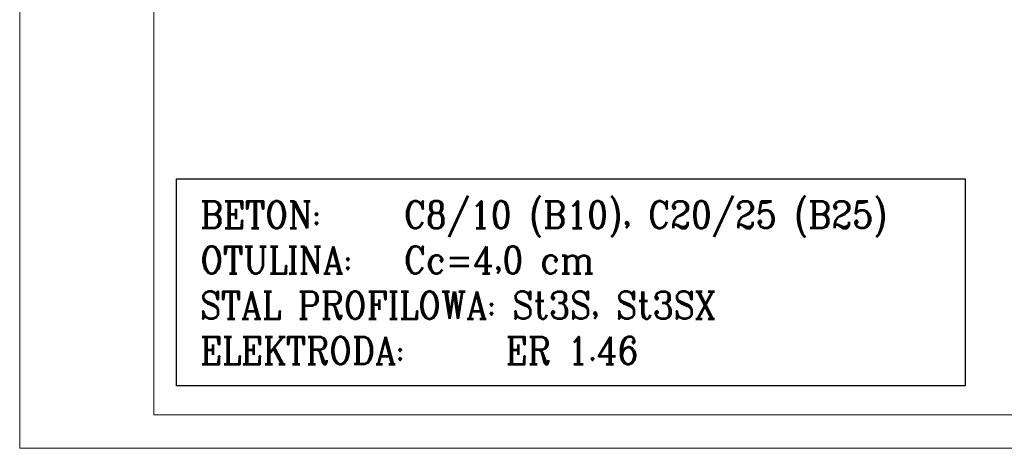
# Model space of a CAD drawing. Header units: centimetres. Extents: x -18863 to 41892, y -11949 to 36189.
# Tile 8 of 19: x -18818 to -11566, y 20112 to 23270. Entities that reach past the tile are written whole.
import ezdxf

# ---------------------------------------------------------------- set-up
doc = ezdxf.new("R2010")
doc.units = ezdxf.units.CM
doc.header["$MEASUREMENT"] = 0
doc.layers.add('bj linia odniesienia', color=4, linetype='Continuous', lineweight=5)
doc.layers.add('bj opis', color=2, linetype='Continuous', lineweight=30)
doc.layers.add('bj opis duzy', color=3, linetype='Continuous')
doc.styles.add('opis', font='complex.shx', dxfattribs={"width": 0.8})

msp = doc.modelspace()

# ---------------------------------------------------------------- linework, layer by layer
at = {"layer": 'bj linia odniesienia'}
for points in [[(-18818.433, 34962.299), (2181.567, 34962.299), (2181.567, 20112.299), (-18818.433, 20112.299)], [(-17830.65, 34715.353), (1934.621, 34715.353), (1934.621, 20359.245), (-17830.65, 20359.245)]]:
    msp.add_lwpolyline(points, close=True, dxfattribs=at)
at = {"layer": 'bj opis', "color": 4, "linetype": 'Continuous'}
msp.add_lwpolyline([(-17662.417, 22097.945), (-11854.593, 22097.945), (-11854.593, 20571.578), (-17662.417, 20571.578)], close=True, dxfattribs=at)

# ---------------------------------------------------------------- texts
at = {"layer": 'bj opis duzy', "color": 3, "insert": (-17489.082, 21333.521), "char_height": 187.50094, "width": 5732.07269, "attachment_point": 4, "style": 'opis'}
msp.add_mtext('{\\A1;\\H1.067x;\\W0.9;\\C256;BETON:^IC8/10 (B10), C20/25 (B25)\\POTULINA:^ICc=4,0 cm\\PSTAL PROFILOWA: St3S, St3SX\\PELEKTRODA:^IER 1.46 }', dxfattribs=at)

doc.saveas('drawing.dxf')
